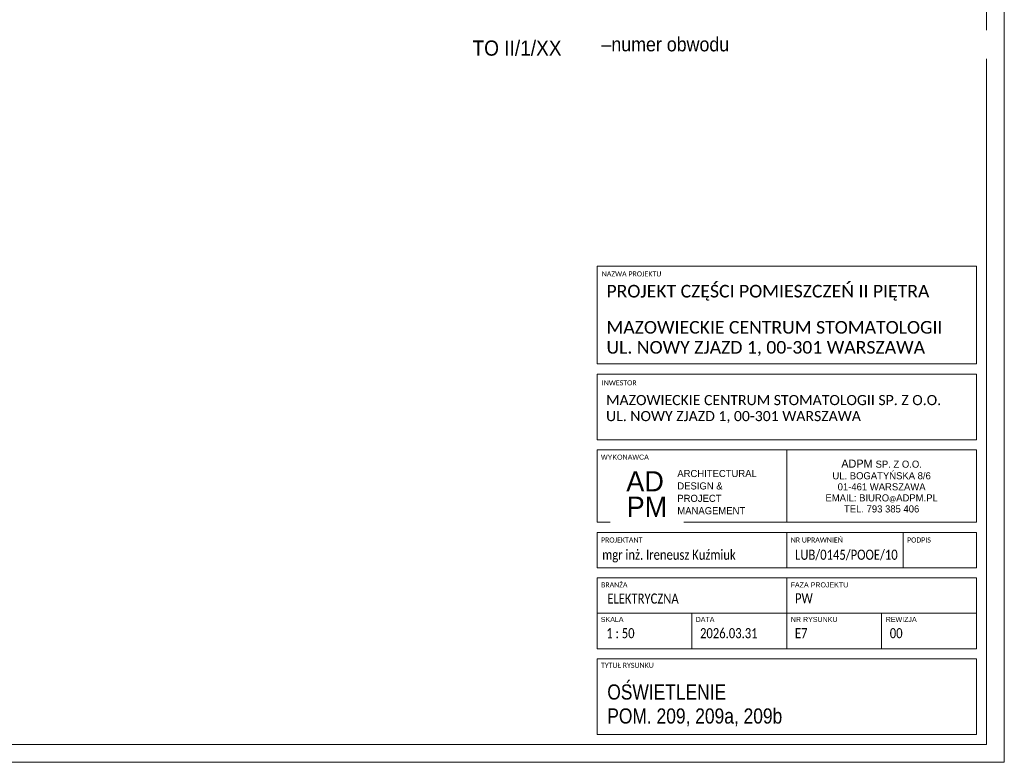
# Model space of a CAD drawing. Header units: centimetres. Extents: x 690840 to 714026, y 27673 to 40762.
# Tile 72 of 162: x 700680 to 701653, y 34777 to 35512. Entities that reach past the tile are written whole.
import ezdxf

# ---------------------------------------------------------------- set-up
doc = ezdxf.new("R2010")
doc.units = ezdxf.units.CM
doc.layers.get('0').update_dxf_attribs({"lineweight": 9})
doc.layers.add('Obrys powierzchni', color=50, linetype='Continuous', lineweight=9, plot=False)
for name, color, linetype, lineweight in [('Opis', 102, 'Continuous', 9), ('S3_ramka', 7, 'Continuous', 5), ('S3_rozdzielnice', 1, 'Continuous', 5)]:
    doc.layers.add(name, color=color, linetype=linetype, lineweight=lineweight)
doc.styles.add('Arial Narrow_4', font='ARIALN.TTF', dxfattribs={"height": 0.2})
doc.styles.add('Arial Narrow_5', font='ARIALN.TTF', dxfattribs={"height": 0.3})
doc.styles.add('Arial Narrow_7', font='ARIALN.TTF', dxfattribs={"height": 0.25})
doc.styles.add('Arial_4', font='arial.ttf', dxfattribs={"height": 0.1})
doc.styles.add('Arial_5', font='arial.ttf', dxfattribs={"height": 0.15})
doc.styles.add('ARIELCE', font='arial.ttf', dxfattribs={"width": 0.9})

# ---------------------------------------------------------------- blocks, each defined once
blk = doc.blocks.new('zw$7FBA')
at = {"lineweight": 0, "ltscale": 1.6}
blk.add_line((-197.5, 291.4), (-197.5, 219.84), dxfattribs=at)
at = {"layer": 'S3_ramka'}
for p, q in [((-385, 376.4), (-385, 473.11)), ((-385, 473.11), (-10, 473.11)), ((-10, 376.4), (-10, 473.11)), ((-385, 376.4), (-10, 376.4)), ((-385, 301.4), (-385, 366.4)), ((-385, 366.4), (-10, 366.4)), ((-10, 301.4), (-10, 366.4)), ((-385, 301.4), (-10, 301.4)), ((-385, 291.4), (-10, 291.4)), ((-385, 219.84), (-385, 291.4)), ((-10, 219.84), (-10, 291.4)), ((-385, 219.84), (-10, 219.84)), ((-385, 174.84), (-385, 209.84)), ((-385, 209.84), (-10, 209.84)), ((-197.5, 174.84), (-197.5, 209.84)), ((-82.5, 174.84), (-82.5, 209.84)), ((-10, 174.84), (-10, 209.84)), ((-10, 174.84), (-385, 174.84)), ((-385, 164.84), (-385, 94.84)), ((-385, 164.84), (-10, 164.84)), ((-197.5, 164.84), (-197.5, 94.84)), ((-10, 164.84), (-10, 94.84)), ((-385, 129.84), (-10, 129.84)), ((-385, 94.84), (-10, 94.84)), ((-385, 84.84), (-385, 10)), ((-385, 84.84), (-10, 84.84)), ((-10, 84.84), (-10, 10)), ((-385, 10), (-10, 10))]:
    blk.add_line(p, q, dxfattribs=at)
for s, insert, char_height, width, attachment_point, line_spacing_factor, style in [('{\\A1;\\fCalibri Light|b0|i0|c238|p34;\\C7;MAZOWIECKIE CENTRUM STOMATOLOGII\\PUL. NOWY ZJAZD 1, 00-301 WARSZAWA}', (-375.67, 418.83), 12.5, 331.75, 1, 0.949189, 'Arial Narrow_7'), ('{\\A1;\\fCalibri Light|b0|i0|c238|p34;\\C7;MAZOWIECKIE CENTRUM STOMATOLOGII SP. Z O.O.\\PUL. NOWY ZJAZD 1, 00-301 WARSZAWA}', (-376.09, 345.65), 10, 380.0786, 1, 0.949189, 'Arial Narrow_4'), ('\\pxqc,t7.937503,15.874997,23.8125,31.750003,39.687497,47.625,55.562504,63.499997,71.4375,79.375003,87.312497,95.25,103.187503,111.124997,119.0625,127.000003,134.937497,142.875,150.812503,158.749997,166.6875,174.625003,182.562497,190.5,198.437503,206.374997,214.3125,222.250004,230.187497,238.125,246.062503,253.999997;{\\fTw Cen MT|b0|i0|c238|p34;ADPM \\H0.875x;SP. Z O.O.\\PUL. BOGATYŃSKA 8/6 \\P01-461 WARSZAWA\\PEMAIL: BIURO\\H0.714286x;@\\H1.4x;ADPM.PL\\PTEL. 793 385 406}', (-103.75, 255.62), 8, 187.5, 5, 0.936439, 'Arial_5'), ('\\pxsm1.05,qc;{\\fTw Cen MT|b0|i0|c238|p34;AD}', (-337.51, 260.36), 20, 52.5066, 5, 0.936439, 'Arial_5'), ('\\pxql;{\\A1;\\fCalibri Light|b0|i0|c238|p34;\\W0.8;\\C7;\\A0;LUB/0145/POOE/10}', (-189.3, 192.75), 10, 123.7234, 1, 0.949189, 'Arial Narrow_4')]:
    blk.add_mtext(s, dxfattribs=dict(at, insert=insert, char_height=char_height, width=width, attachment_point=attachment_point, line_spacing_factor=line_spacing_factor, style=style))
at = {"layer": 'S3_ramka', "char_height": 5, "attachment_point": 1, "style": 'Arial_4', "bg_fill": 3, "box_fill_scale": 1.25, "bg_fill_color": 256, "bg_fill_true_color": 13158600, "bg_fill_transparency": 0}
for s, insert, width, line_spacing_factor in [('\\pxt12.7,25.4,38.1,50.8,63.5,76.2,88.9,101.6,114.3,127,139.7,152.4,165.1,177.8,190.5,203.2,215.9,228.6,241.3,254,266.7,279.4,292.1,304.8,317.5,330.2,342.9,355.6,368.3,381,393.7,406.4;{\\fCalibri|b0|i0|c238|p34;NAZWA PROJEKTU}', (-380.35, 467.89), 95.6, 0.936439), ('\\pxt12.7,25.4,38.1,50.8,63.5,76.2,88.9,101.6,114.3,127,139.7,152.4,165.1,177.8,190.5,203.2,215.9,228.6,241.3,254,266.7,279.4,292.1,304.8,317.5,330.2,342.9,355.6,368.3,381,393.7,406.4;{\\fCalibri|b0|i0|c238|p34;INWESTOR }', (-380.35, 360.19), 98.25, 0.936439), ('{\\fCalibri|b0|i0|c238|p34;}WYKONAWCA', (-381.1, 286.73), 98.25, 0.936439), ('\\pxt12.7,25.4,38.1,50.8,63.5,76.2,88.9,101.6,114.3,127,139.7,152.4,165.1,177.8,190.5,203.2,215.9,228.6,241.3,254,266.7,279.4,292.1,304.8,317.5,330.2,342.9,355.6,368.3,381,393.7,406.4;{\\fCalibri|b0|i0|c238|p34;PROJEKTANT}', (-381.1, 204.81), 94.25, 0.936439), ('\\pxt12.7,25.4,38.1,50.8,63.5,76.2,88.9,101.6,114.3,127,139.7,152.4,165.1,177.8,190.5,203.2,215.9,228.6,241.3,254,266.7,279.4,292.1,304.8,317.5,330.2,342.9,355.6,368.3,381,393.7,406.4;{\\fCalibri|b0|i0|c238|p34;NR UPRAWNIEŃ}', (-193.6, 204.81), 94.25, 0.936439), ('\\pxt12.7,25.4,38.1,50.8,63.5,76.2,88.9,101.6,114.3,127,139.7,152.4,165.1,177.8,190.5,203.2,215.9,228.6,241.3,254,266.7,279.4,292.1,304.8,317.5,330.2,342.9,355.6,368.3,381,393.7,406.4;{\\fCalibri|b0|i0|c238|p34;PODPIS}', (-78.6, 204.81), 55.45, 0.936439), ('\\pxt1.25,2.5,3.75,5,6.25,7.5,8.75,10,11.25,12.5,13.75,15,16.25,17.5,18.75,20,21.25,22.5,23.75,25,26.25,27.5,28.75,30,31.25,32.5,33.75,35,36.25,37.5,38.75,40;{\\fCalibri|b0|i0|c238|p34;BRANŻA}', (-381.03, 160.44), 94.25, 0.949189), ('\\pxt1.25,2.5,3.75,5,6.25,7.5,8.75,10,11.25,12.5,13.75,15,16.25,17.5,18.75,20,21.25,22.5,23.75,25,26.25,27.5,28.75,30,31.25,32.5,33.75,35,36.25,37.5,38.75,40;{FAZA PROJEKTU}', (-193.68, 160.44), 94.25, 0.949189), ('\\pxt1.25,2.5,3.75,5,6.25,7.5,8.75,10,11.25,12.5,13.75,15,16.25,17.5,18.75,20,21.25,22.5,23.75,25,26.25,27.5,28.75,30,31.25,32.5,33.75,35,36.25,37.5,38.75,40;{SKALA}', (-381.29, 126.26), 94.25, 0.949189), ('\\pxt1.25,2.5,3.75,5,6.25,7.5,8.75,10,11.25,12.5,13.75,15,16.25,17.5,18.75,20,21.25,22.5,23.75,25,26.25,27.5,28.75,30,31.25,32.5,33.75,35,36.25,37.5,38.75,40;NR RYSUNKU', (-193.47, 126.26), 94.25, 0.949189), ('\\pxt1.25,2.5,3.75,5,6.25,7.5,8.75,10,11.25,12.5,13.75,15,16.25,17.5,18.75,20,21.25,22.5,23.75,25,26.25,27.5,28.75,30,31.25,32.5,33.75,35,36.25,37.5,38.75,40;{\\fCalibri|b0|i0|c238|p34;TYTUŁ RYSUNKU }', (-381.1, 80.91), 94.25, 0.949189)]:
    blk.add_mtext(s, dxfattribs=dict(at, insert=insert, width=width, line_spacing_factor=line_spacing_factor))
at = {"layer": 'S3_ramka', "insert": (-335.68, 235.21), "char_height": 20, "width": 52.5066, "attachment_point": 5, "line_spacing_factor": 0.936439, "style": 'Arial_5', "bg_fill": 2}
blk.add_mtext('{\\fTw Cen MT|b0|i0|c238|p34;PM}', dxfattribs=at)
at = {"lineweight": 0, "ltscale": 1.6, "const_width": 0.2}
blk.add_lwpolyline([(-357.95, 251.09), (-316.73, 251.09)], dxfattribs=at)
at = {"layer": 'S3_ramka'}
for p, q in [((-291.25, 129.84), (-291.25, 94.34)), ((-103.75, 129.84), (-103.75, 94.84))]:
    blk.add_line(p, q, dxfattribs=at)
for s, insert, char_height, width, attachment_point, line_spacing_factor, style in [('\\pxql;{\\fCalibri Light|b0|i0|c238|p34;PROJEKT CZĘŚCI POMIESZCZEŃ II PIĘTRA}', (-375.67, 454.57), 12.5, 352.9, 1, 0.949189, 'Arial Narrow_7'), ('\\pxsm1.05,ql;{\\fTw Cen MT|b0|i0|c238|p34;ARCHITECTURAL\\PDESIGN &\\PPROJECT\\PMANAGEMENT}', (-233.65, 249.6), 7, 143.9651, 5, 0.936439, 'Arial_5'), ('\\pxql;{\\A1;\\fCalibri Light|b0|i0|c238|p34;\\W0.8;\\C7;\\A0;\\C256;mgr inż. Ireneusz Kuźmiuk}', (-379.86, 192.75), 10, 199.3828, 1, 0.949189, 'Arial Narrow_4'), ('\\pxt6.35,12.7,19.05,25.4,31.75,38.1,44.45,50.8,57.15,63.5,69.85,76.2,82.55,88.9,95.25,101.6,107.95,114.3,120.65,127,133.35,139.7,146.05,152.4,158.75,165.1,171.45,177.8,184.15,190.5,196.85,203.2;{\\fCalibri|b0|i0|c238|p34;\\W0.8;ELEKTRYCZNA}', (-374.85, 149.41), 10, 141.9, 1, 0.949189, 'Arial Narrow_4')]:
    blk.add_mtext(s, dxfattribs=dict(at, insert=insert, char_height=char_height, width=width, attachment_point=attachment_point, line_spacing_factor=line_spacing_factor, style=style))
at = {"layer": 'S3_ramka', "char_height": 5, "attachment_point": 1, "line_spacing_factor": 0.949189, "style": 'Arial_4', "bg_fill": 3, "box_fill_scale": 1.25, "bg_fill_color": 256, "bg_fill_true_color": 13158600, "bg_fill_transparency": 0}
for s, insert, width in [('\\pxt1.25,2.5,3.75,5,6.25,7.5,8.75,10,11.25,12.5,13.75,15,16.25,17.5,18.75,20,21.25,22.5,23.75,25,26.25,27.5,28.75,30,31.25,32.5,33.75,35,36.25,37.5,38.75,40;DATA', (-287.54, 126.26), 56.7746), ('\\pxt1.25,2.5,3.75,5,6.25,7.5,8.75,10,11.25,12.5,13.75,15,16.25,17.5,18.75,20,21.25,22.5,23.75,25,26.25,27.5,28.75,30,31.25,32.5,33.75,35,36.25,37.5,38.75,40;REWIZJA', (-99.72, 126.26), 64.4403)]:
    blk.add_mtext(s, dxfattribs=dict(at, insert=insert, width=width))

msp = doc.modelspace()

# ---------------------------------------------------------------- linework, layer by layer
at = {"layer": 'Obrys powierzchni', "ltscale": 1.6}
for points in [[(699552.62, 36262.32), (701652.62, 36262.32), (701652.62, 34777.32), (699552.62, 34777.32)], [(699570.12, 36244.82), (701635.12, 36244.82), (701635.12, 34794.82), (699570.12, 34794.82)]]:
    msp.add_lwpolyline(points, close=True, dxfattribs=at)

# ---------------------------------------------------------------- texts
at = {"layer": 'S3_ramka', "lineweight": 0, "insert": (701260.27, 34833.6), "char_height": 15, "width": 343.65, "attachment_point": 4, "line_spacing_factor": 0.949189, "style": 'Arial Narrow_5'}
msp.add_mtext('\\pxt4.23333,8.46667,12.7,16.93333,21.16667,25.4,29.63333,33.86667,38.1,42.33333,46.56667,50.8,55.03333,59.26667,63.5,67.73333,71.96667,76.2,80.43333,84.66667,88.9,93.13333,97.36667,101.6,105.83333,110.06667,114.3,118.53333,122.76667,127,131.23333,135.46667;OŚWIETLENIE\\PPOM. {\\fArial Narrow|b0|i0|c1|p34;2\\fArial Narrow|b0|i0|c238|p34;09\\fArial Narrow|b0|i0|c1|p34;, 209a, 209b}', dxfattribs=at)
at = {"layer": 'S3_rozdzielnice', "insert": (701127.04, 35490.99), "char_height": 15, "width": 1448.1259, "attachment_point": 1, "rotation": 359.98101, "style": 'ARIELCE'}
msp.add_mtext('{\\fArial|b0|i0|c238|p34;\\C7;TO II/1/XX}', dxfattribs=at)

# ---------------------------------------------------------------- next in the draw order: texts
at = {"layer": 'Opis', "color": 7, "insert": (701235.62, 35494.28), "char_height": 14, "width": 408.1161, "attachment_point": 1, "rotation": 359.98101, "style": 'ARIELCE', "bg_fill": 2}
msp.add_mtext('\\pxi-3,l4,ql,t4;{\\fArial|b0|i0|c238|p34; –numer obwodu}', dxfattribs=at)
at = {"layer": 'S3_ramka', "lineweight": 0, "char_height": 10, "line_spacing_factor": 0.949189, "style": 'Arial Narrow_4', "bg_fill": 2}
for s, insert, width, attachment_point in [('\\pxt6.35,12.7,19.05,25.4,31.75,38.1,44.45,50.8,57.15,63.5,69.85,76.2,82.55,88.9,95.25,101.6,107.95,114.3,120.65,127,133.35,139.7,146.05,152.4,158.75,165.1,171.45,177.8,184.15,190.5,196.85,203.2;{\\fCalibri|b0|i0|c238|p34;\\W0.8;PW}', (701445.79, 34944.46), 141.9, 1), ('\\pxql,t6.35,12.7,19.05,25.4,31.75,38.1,44.45,50.8,57.15,63.5,69.85,76.2,82.55,88.9,95.25,101.6,107.95,114.3,120.65,127,133.35,139.7,146.05,152.4,158.75,165.1,171.45,177.8,184.15,190.5,196.85,203.2;{\\fCalibri|b0|i0|c238|p34;\\W0.8; 1 : 50}', (701301.77, 34910.01), 90.65, 2)]:
    msp.add_mtext(s, dxfattribs=dict(at, insert=insert, width=width, attachment_point=attachment_point))

# ---------------------------------------------------------------- next in the draw order: texts
at = {"layer": 'S3_ramka', "lineweight": 0, "insert": (701397.26, 34910.01), "char_height": 10, "width": 90.65, "attachment_point": 2, "line_spacing_factor": 0.949189, "style": 'Arial Narrow_4'}
msp.add_mtext('\\pxql,t6.35,12.7,19.05,25.4,31.75,38.1,44.45,50.8,57.15,63.5,69.85,76.2,82.55,88.9,95.25,101.6,107.95,114.3,120.65,127,133.35,139.7,146.05,152.4,158.75,165.1,171.45,177.8,184.15,190.5,196.85,203.2;{\\fCalibri|b0|i0|c238|p34;\\W0.8;2026.03.31}', dxfattribs=at)

# ---------------------------------------------------------------- next in the draw order: block references
at = {"lineweight": 0, "ltscale": 1.6}
msp.add_blockref('zw$7FBA', (701635.12, 34794.82), dxfattribs=at)

# ---------------------------------------------------------------- next in the draw order: texts
at = {"layer": 'S3_ramka', "lineweight": 0, "char_height": 10, "width": 90.65, "attachment_point": 2, "line_spacing_factor": 0.949189, "style": 'Arial Narrow_4'}
for s, insert in [('\\pxql,t6.35,12.7,19.05,25.4,31.75,38.1,44.45,50.8,57.15,63.5,69.85,76.2,82.55,88.9,95.25,101.6,107.95,114.3,120.65,127,133.35,139.7,146.05,152.4,158.75,165.1,171.45,177.8,184.15,190.5,196.85,203.2;{\\fCalibri|b0|i0|c238|p34;\\W0.8;E7}', (701491.01, 34910.01)), ('\\pxql,t6.35,12.7,19.05,25.4,31.75,38.1,44.45,50.8,57.15,63.5,69.85,76.2,82.55,88.9,95.25,101.6,107.95,114.3,120.65,127,133.35,139.7,146.05,152.4,158.75,165.1,171.45,177.8,184.15,190.5,196.85,203.2;{\\fCalibri|b0|i0|c238|p34;\\W0.8;00}', (701584.76, 34910.01))]:
    msp.add_mtext(s, dxfattribs=dict(at, insert=insert))

doc.saveas('drawing.dxf')
